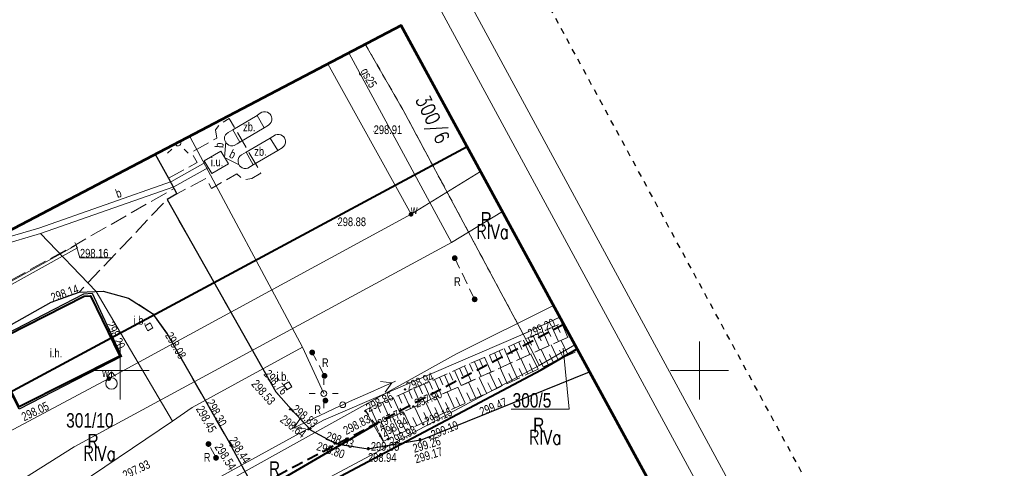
# Model space of a CAD drawing. Header units: metres. Extents: x 7437397 to 7437776, y 5556446 to 5556944.
# Tile 44 of 45: x 7437691 to 7437776, y 5556792 to 5556830. Entities that reach past the tile are written whole.
import ezdxf
from ezdxf.enums import TextEntityAlignment as Align

# ---------------------------------------------------------------- set-up
doc = ezdxf.new("R2010")
doc.units = ezdxf.units.M
doc.header["$MEASUREMENT"] = 0
for name, pattern in [('BUBZ01-500', [1.75, 1.25, -0.5]), ('EGBU01-500', [1, 0.5, -0.5]), ('ib07_500', [1.5, 1, -0.5]), ('KTCR02-500', [1.5, 1, -0.5]), ('KTJZ01-500', [2, 1.5, -0.5]), ('PTRW01_01-500', [1, 0.5, -0.5])]:
    doc.linetypes.add(name, pattern=pattern)
doc.layers.get('0').update_dxf_attribs({"color": 250, "lineweight": 5})
for name, color, linetype, lineweight in [('203-Punkt załamania granicy działki nie stabilizowany', 7, 'Continuous', 5), ('510-Podpora jednosłupowa symb.-STPOW', 7, 'Continuous', 5), ('513-Hydrant-SW', 7, 'Continuous', 5), ('515-Latarnia-SEPOW', 7, 'Continuous', 5), ('_arkusz', 7, 'Continuous', 13), ('BUBZ01', 250, 'Continuous', 5), ('BUIB02_01', 250, 'Continuous', 5), ('BUIB05_01', 250, 'Continuous', 5), ('EGBD03', 250, 'Continuous', 5), ('EGBK02', 250, 'Continuous', 5), ('EGBP04_03', 250, 'Continuous', 5), ('EGBU01', 250, 'Continuous', 5), ('inna budowla (punkt)', 7, 'Continuous', 5), ('inna budowla (punkt)-Atr17', 7, 'Continuous', 5), ('inna budowla hydrotechniczna (powierzchnia)', 7, 'Continuous', 5), ('inna budowla hydrotechniczna (powierzchnia)-Atr17', 7, 'Continuous', 5), ('KTJZ01', 250, 'Continuous', 5), ('KTKR01', 250, 'Continuous', 5), ('KTOK05_01', 250, 'Continuous', 5), ('MPZP', 250, 'Continuous', 5), ('odwodnienie liniowe (linia)', 7, 'Continuous', 5), ('przewód elektroenergetyczny niskiego napięcia (linia) - symbol', 7, 'Continuous', 5), ('punkt o określonej wysokości (sieć kanalizacyjna)', 7, 'Continuous', 5), ('punkt o określonej wysokości (sieć kanalizacyjna)-Atr2', 7, 'Continuous', 5), ('punkt wysokościowy naturalny', 7, 'Continuous', 5), ('punkt wysokościowy sztuczny', 7, 'Continuous', 5), ('reklama lub tablica informacyjna (linia)', 7, 'Continuous', 5), ('reklama lub tablica informacyjna (linia) - symbol', 7, 'Continuous', 5), ('reklama lub tablica informacyjna (punkt)', 7, 'Continuous', 5), ('reklama lub tablica informacyjna (punkt)-Atr17', 7, 'Continuous', 5), ('reklama lub tablica informacyjna - opis', 7, 'Continuous', 5), ('RTPW01', 250, 'Continuous', 5), ('RTPW02', 250, 'Continuous', 5), ('rzedne dla projektanta', 250, 'Continuous', 5), ('SUPE_01', 250, 'Continuous', 5), ('SUPG_01', 250, 'Continuous', 5), ('SUPT_01', 250, 'Continuous', 5), ('SUPW_01', 250, 'Continuous', 5), ('SUSM01', 250, 'Continuous', 5), ('SUSM04_01_E', 250, 'Continuous', 5), ('SUUS02', 250, 'Continuous', 5), ('SUUS06', 250, 'Continuous', 5), ('SUUS25_W', 250, 'Continuous', 5), ('słup (punkt)', 7, 'Continuous', 5), ('Warstwa 1', 250, 'Continuous', 5), ('Warstwa 2', 250, 'Continuous', 5), ('Warstwa 3', 250, 'Continuous', 5)]:
    doc.layers.add(name, color=color, linetype=linetype, lineweight=lineweight)
doc.styles.get("Standard").update_dxf_attribs({"font": 'txt.shx', "width": 0.75})
doc.styles.add('Style-ksztalty', font='ksztalty.shx')
doc.styles.add('Style-WORKING', font='WORKING.shx')
doc.linetypes.add('KTOK05_01-500', pattern='A,3.75,[13,dgnlstyle-rozp_2015.shx,S=0.002778,R=0,X=0,Y=0],3.75', length=7.5)
doc.linetypes.add('us06-500', pattern='A,0.4,["^V",Style-ksztalty,S=0.5,R=0,X=0,Y=0],0', length=0.4)

# ---------------------------------------------------------------- blocks, each defined once
blk = doc.blocks.new('IB07')
at = {"linetype": 'Continuous', "lineweight": 13, "ltscale": 10}
h = blk.add_hatch(color=0, dxfattribs=at)
edge = h.paths.add_edge_path()
edge.add_arc((0, 0), 2.5, 0, 360)
blk = doc.blocks.new('PW01')
at = {"layer": 'punkt wysokościowy naturalny', "linetype": 'Continuous', "lineweight": 13}
h = blk.add_hatch(color=0, dxfattribs=at)
edge = h.paths.add_edge_path()
edge.add_arc((0, 0), 0.45, 0, 360)
blk = doc.blocks.new('IB12')
at = {"color": 0, "linetype": 'Continuous', "lineweight": 13, "ltscale": 10}
for p, q in [((-2.5, -2.5), (-2.5, 2.5)), ((-2.5, 2.5), (2.5, 2.5)), ((2.5, -2.5), (2.5, 2.5)), ((-2.5, -2.5), (2.5, -2.5))]:
    blk.add_line(p, q, dxfattribs=at)
blk = doc.blocks.new('PE04')
at = {"color": 0, "linetype": 'Continuous', "lineweight": 13, "ltscale": 10}
for p, q in [((6.5, 0), (0, 0)), ((6.5, 0), (16.5, 0)), ((16.5, 0), (26.5, 0)), ((26.5, 0), (36.5, 0)), ((36.5, 0), (46.5, 0)), ((46.5, 0), (37.84, 5)), ((46.5, 0), (37.84, -5)), ((46.5, 0), (50, 0))]:
    blk.add_line(p, q, dxfattribs=at)
blk = doc.blocks.new('203')
at = {"layer": '203-Punkt załamania granicy działki nie stabilizowany', "linetype": 'Continuous', "lineweight": 13}
h = blk.add_hatch(color=96, dxfattribs=at)
edge = h.paths.add_edge_path()
edge.add_arc((0, 0), 0.45, 0, 360)
blk = doc.blocks.new('PW02')
at = {"layer": 'punkt wysokościowy sztuczny', "linetype": 'Continuous', "lineweight": 13}
h = blk.add_hatch(color=0, dxfattribs=at)
edge = h.paths.add_edge_path()
edge.add_arc((0, 0), 0.45, 0, 360)
blk = doc.blocks.new('515')
at = {"layer": '515-Latarnia-SEPOW', "color": 0, "linetype": 'Continuous', "lineweight": 13}
for p, q in [((0, 7.5), (0, 12.5)), ((-12.5, 0), (-7.5, 0)), ((7.5, 0), (12.5, 0)), ((0, -12.5), (0, -7.5))]:
    blk.add_line(p, q, dxfattribs=at)
blk = doc.blocks.new('513')
at = {"layer": '513-Hydrant-SW', "color": 0, "linetype": 'Continuous', "lineweight": 13}
for p, q in [((0, 10), (-3.54, 6.46)), ((0, 5), (0, 10)), ((0, 10), (3.54, 6.46))]:
    blk.add_line(p, q, dxfattribs=at)
blk.add_circle((0, 0), 5, dxfattribs=at)
blk = doc.blocks.new('SM04')
at = {"layer": 'słup (punkt)', "color": 0, "linetype": 'Continuous', "lineweight": 13}
blk.add_circle((0, 0), 2.5, dxfattribs=at)
blk = doc.blocks.new('510')
at = {"layer": '510-Podpora jednosłupowa symb.-STPOW', "color": 0, "linetype": 'Continuous', "lineweight": 13}
blk.add_circle((0, 0), 2.5, dxfattribs=at)
blk = doc.blocks.new('SUUS25')
at = {"layer": 'SUUS25_W', "linetype": 'Continuous', "lineweight": 0}
h = blk.add_hatch(color=250, dxfattribs=at)
edge = h.paths.add_edge_path()
edge.add_arc((0, 0), 0.2, 0, 360)

msp = doc.modelspace()

# ---------------------------------------------------------------- linework, layer by layer
at = {"color": 7, "linetype": 'Continuous', "lineweight": 13}
for p, q in [((7437704.46, 5556819.1), (7437704.107, 5556818.747)), ((7437704.46, 5556819.1), (7437704.107, 5556818.747)), ((7437705.521, 5556819.1), (7437705.874, 5556818.747)), ((7437705.521, 5556819.1), (7437705.874, 5556818.747))]:
    msp.add_line(p, q, dxfattribs=at)
at = {"color": 7, "linetype": 'Continuous', "lineweight": 13, "flags": 128}
for points in [[(7437712.44, 5556820.93), (7437712.819, 5556821.178), (7437712.961, 5556821.299), (7437713.043, 5556821.416), (7437713.105, 5556821.591), (7437713.102, 5556821.777), (7437713.068, 5556821.895), (7437713.012, 5556822.018), (7437712.952, 5556822.121), (7437712.836, 5556822.213), (7437712.709, 5556822.284), (7437712.559, 5556822.327), (7437712.375, 5556822.324), (7437712.242, 5556822.29), (7437712.007, 5556822.144), (7437711.83, 5556822.01)], [(7437712.44, 5556820.93), (7437712.819, 5556821.178), (7437712.961, 5556821.299), (7437713.043, 5556821.416), (7437713.105, 5556821.591), (7437713.102, 5556821.777), (7437713.068, 5556821.895), (7437713.012, 5556822.018), (7437712.952, 5556822.121), (7437712.836, 5556822.213), (7437712.709, 5556822.284), (7437712.559, 5556822.327), (7437712.375, 5556822.324), (7437712.242, 5556822.29), (7437712.007, 5556822.144), (7437711.83, 5556822.01)], [(7437709.72, 5556820.78), (7437709.33, 5556820.55), (7437709.183, 5556820.435), (7437709.095, 5556820.323), (7437709.025, 5556820.151), (7437709.02, 5556819.965), (7437709.048, 5556819.845), (7437709.098, 5556819.72), (7437709.153, 5556819.615), (7437709.265, 5556819.517), (7437709.388, 5556819.44), (7437709.536, 5556819.39), (7437709.72, 5556819.384), (7437709.855, 5556819.412), (7437710.096, 5556819.547), (7437710.33, 5556819.69)], [(7437709.72, 5556820.78), (7437709.33, 5556820.55), (7437709.183, 5556820.435), (7437709.095, 5556820.323), (7437709.025, 5556820.151), (7437709.02, 5556819.965), (7437709.048, 5556819.845), (7437709.098, 5556819.72), (7437709.153, 5556819.615), (7437709.265, 5556819.517), (7437709.388, 5556819.44), (7437709.536, 5556819.39), (7437709.72, 5556819.384), (7437709.855, 5556819.412), (7437710.096, 5556819.547), (7437710.33, 5556819.69)], [(7437709.14, 5556819.72), (7437709.02, 5556818.39), (7437710.27, 5556817.74)], [(7437709.14, 5556819.72), (7437709.02, 5556818.39), (7437710.27, 5556817.74)], [(7437713.61, 5556818.98), (7437713.989, 5556819.228), (7437714.131, 5556819.349), (7437714.213, 5556819.466), (7437714.275, 5556819.641), (7437714.272, 5556819.827), (7437714.238, 5556819.945), (7437714.182, 5556820.068), (7437714.122, 5556820.171), (7437714.006, 5556820.263), (7437713.879, 5556820.334), (7437713.729, 5556820.377), (7437713.545, 5556820.374), (7437713.412, 5556820.34), (7437713.177, 5556820.194), (7437712.95, 5556820.04)], [(7437713.61, 5556818.98), (7437713.989, 5556819.228), (7437714.131, 5556819.349), (7437714.213, 5556819.466), (7437714.275, 5556819.641), (7437714.272, 5556819.827), (7437714.238, 5556819.945), (7437714.182, 5556820.068), (7437714.122, 5556820.171), (7437714.006, 5556820.263), (7437713.879, 5556820.334), (7437713.729, 5556820.377), (7437713.545, 5556820.374), (7437713.412, 5556820.34), (7437713.177, 5556820.194), (7437712.95, 5556820.04)], [(7437710.88, 5556818.83), (7437710.49, 5556818.6), (7437710.343, 5556818.485), (7437710.255, 5556818.373), (7437710.185, 5556818.201), (7437710.18, 5556818.015), (7437710.208, 5556817.895), (7437710.258, 5556817.77), (7437710.313, 5556817.665), (7437710.425, 5556817.567), (7437710.548, 5556817.49), (7437710.696, 5556817.44), (7437710.88, 5556817.434), (7437711.015, 5556817.462), (7437711.256, 5556817.597), (7437711.49, 5556817.74)], [(7437710.88, 5556818.83), (7437710.49, 5556818.6), (7437710.343, 5556818.485), (7437710.255, 5556818.373), (7437710.185, 5556818.201), (7437710.18, 5556818.015), (7437710.208, 5556817.895), (7437710.258, 5556817.77), (7437710.313, 5556817.665), (7437710.425, 5556817.567), (7437710.548, 5556817.49), (7437710.696, 5556817.44), (7437710.88, 5556817.434), (7437711.015, 5556817.462), (7437711.256, 5556817.597), (7437711.49, 5556817.74)], [(7437707.35, 5556817.94), (7437704.44, 5556816.3), (7437692.98, 5556812.3), (7437689.52, 5556811.27), (7437688.34, 5556810.93)]]:
    msp.add_lwpolyline(points, dxfattribs=at)
for points in [[(7437709.72, 5556820.78), (7437710.34, 5556819.7), (7437712.44, 5556820.93), (7437711.83, 5556822.01), (7437709.72, 5556820.78)], [(7437709.72, 5556820.78), (7437710.34, 5556819.7), (7437712.44, 5556820.93), (7437711.83, 5556822.01), (7437709.72, 5556820.78)], [(7437712.95, 5556820.04), (7437713.61, 5556818.98), (7437711.49, 5556817.74), (7437710.88, 5556818.83), (7437712.95, 5556820.04)], [(7437712.95, 5556820.04), (7437713.61, 5556818.98), (7437711.49, 5556817.74), (7437710.88, 5556818.83), (7437712.95, 5556820.04)], [(7437707.25, 5556818.1), (7437707.92, 5556817.01), (7437709.35, 5556817.84), (7437708.69, 5556818.94), (7437707.25, 5556818.1)], [(7437707.25, 5556818.1), (7437707.92, 5556817.01), (7437709.35, 5556817.84), (7437708.69, 5556818.94), (7437707.25, 5556818.1)]]:
    msp.add_lwpolyline(points, close=True, dxfattribs=at)
msp.add_lwpolyline([(7437705.186, 5556819.785), (7437704.751, 5556819.557, 1.206521), (7437705.186, 5556819.785)], format="xyb", close=True, dxfattribs=at)
msp.add_lwpolyline([(7437705.186, 5556819.785), (7437704.751, 5556819.557, 1.206521), (7437705.186, 5556819.785)], format="xyb", close=True, dxfattribs=at)
at = {"color": 21, "linetype": 'Continuous', "lineweight": 13, "flags": 128}
msp.add_lwpolyline([(7437707.35, 5556817.94), (7437704.44, 5556816.3), (7437692.98, 5556812.3), (7437689.52, 5556811.27), (7437688.34, 5556810.93)], dxfattribs=at)
at = {"color": 1, "linetype": 'Continuous', "lineweight": 13, "flags": 128}
msp.add_lwpolyline([(7437693.14, 5556811.82), (7437704.64, 5556815.84), (7437707.62, 5556817.51)], dxfattribs=at)
msp.add_lwpolyline([(7437693.14, 5556811.82), (7437704.64, 5556815.84), (7437707.62, 5556817.51)], dxfattribs=at)
at = {"layer": '_arkusz', "flags": 128}
for points in [[(7437515.216, 5556617.416), (7437771.128, 5556756.173), (7437674.245, 5556934.858), (7437418.332, 5556796.101), (7437515.216, 5556617.416)], [(7437515.216, 5556617.416), (7437771.128, 5556756.173), (7437674.245, 5556934.858), (7437418.332, 5556796.101), (7437515.216, 5556617.416)], [(7437516.222, 5556620.805), (7437767.739, 5556757.179), (7437673.239, 5556931.468), (7437421.721, 5556795.095), (7437516.222, 5556620.805)], [(7437516.222, 5556620.805), (7437767.739, 5556757.179), (7437673.239, 5556931.468), (7437421.721, 5556795.095), (7437516.222, 5556620.805)]]:
    msp.add_lwpolyline(points, close=True, dxfattribs=at)
at = {"layer": 'BUBZ01', "color": 7, "linetype": 'BUBZ01-500', "lineweight": 13, "flags": 128}
for points in [[(7437738.85, 5556802.965), (7437738.215, 5556804.132), (7437736.96, 5556803.59), (7437721.15, 5556796.6), (7437722.03, 5556795.36), (7437737.83, 5556802.51), (7437738.85, 5556802.965)], [(7437739.524, 5556801.726), (7437738.85, 5556802.965), (7437737.83, 5556802.51), (7437722.03, 5556795.36), (7437722.69, 5556793.9), (7437739.524, 5556801.726)]]:
    msp.add_lwpolyline(points, close=True, dxfattribs=at)
at = {"layer": 'BUBZ01', "color": 7, "linetype": 'Continuous', "lineweight": 13, "flags": 128}
for points in [[(7437736.88, 5556803.56), (7437737.16, 5556802.94)], [(7437737.3, 5556803.73), (7437737.83, 5556802.51)], [(7437737.7, 5556803.91), (7437737.97, 5556803.3)], [(7437738.11, 5556804.09), (7437738.64, 5556802.87)], [(7437734.82, 5556802.64), (7437735.37, 5556801.4)], [(7437735.23, 5556802.83), (7437735.51, 5556802.2)], [(7437735.65, 5556803.01), (7437736.2, 5556801.77)], [(7437736.06, 5556803.19), (7437736.33, 5556802.57)], [(7437736.47, 5556803.37), (7437737.02, 5556802.14)], [(7437738.66, 5556801.33), (7437738.06, 5556802.61)], [(7437733.14, 5556801.9), (7437733.7, 5556800.64)], [(7437733.56, 5556802.09), (7437733.84, 5556801.46)], [(7437733.98, 5556802.27), (7437734.54, 5556801.02)], [(7437734.4, 5556802.46), (7437734.68, 5556801.83)], [(7437736.94, 5556800.52), (7437736.33, 5556801.83)], [(7437737.8, 5556800.93), (7437737.2, 5556802.23)], [(7437738.24, 5556801.13), (7437737.93, 5556801.77)], [(7437731.02, 5556800.96), (7437731.3, 5556800.32)], [(7437731.45, 5556801.15), (7437732.01, 5556799.88)], [(7437731.87, 5556801.34), (7437732.15, 5556800.7)], [(7437732.3, 5556801.53), (7437732.86, 5556800.26)], [(7437732.72, 5556801.71), (7437733, 5556801.08)], [(7437735.19, 5556799.71), (7437734.57, 5556801.04)], [(7437736.07, 5556800.12), (7437735.45, 5556801.43)], [(7437736.5, 5556800.32), (7437736.2, 5556800.98)], [(7437737.37, 5556800.73), (7437737.07, 5556801.38)], [(7437729.3, 5556800.2), (7437729.58, 5556799.56)], [(7437729.73, 5556800.39), (7437730.3, 5556799.1)], [(7437730.16, 5556800.58), (7437730.45, 5556799.94)], [(7437730.59, 5556800.77), (7437731.16, 5556799.49)], [(7437733.41, 5556798.89), (7437732.79, 5556800.23)], [(7437734.3, 5556799.3), (7437733.68, 5556800.63)], [(7437734.75, 5556799.51), (7437734.44, 5556800.17)], [(7437735.63, 5556799.91), (7437735.32, 5556800.58)], [(7437727.12, 5556799.24), (7437727.7, 5556797.93)], [(7437727.56, 5556799.43), (7437727.85, 5556798.78)], [(7437727.99, 5556799.63), (7437728.57, 5556798.32)], [(7437728.43, 5556799.82), (7437728.72, 5556799.17)], [(7437728.86, 5556800.01), (7437729.44, 5556798.71)], [(7437731.62, 5556798.05), (7437730.98, 5556799.41)], [(7437732.52, 5556798.47), (7437731.89, 5556799.82)], [(7437732.97, 5556798.68), (7437732.65, 5556799.35)], [(7437733.86, 5556799.09), (7437733.55, 5556799.76)], [(7437725.35, 5556798.46), (7437725.94, 5556797.13)], [(7437725.8, 5556798.65), (7437726.09, 5556797.99)], [(7437726.24, 5556798.85), (7437726.82, 5556797.53)], [(7437726.68, 5556799.05), (7437726.97, 5556798.39)], [(7437729.79, 5556797.2), (7437729.15, 5556798.58)], [(7437730.71, 5556797.63), (7437730.07, 5556799)], [(7437731.16, 5556797.84), (7437730.84, 5556798.52)], [(7437732.07, 5556798.26), (7437731.75, 5556798.94)], [(7437723.12, 5556797.47), (7437723.41, 5556796.8)], [(7437723.57, 5556797.67), (7437724.16, 5556796.32)], [(7437724.02, 5556797.87), (7437724.31, 5556797.2)], [(7437724.46, 5556798.07), (7437725.05, 5556796.73)], [(7437724.91, 5556798.26), (7437725.2, 5556797.6)], [(7437727.95, 5556796.34), (7437727.29, 5556797.74)], [(7437728.87, 5556796.77), (7437728.23, 5556798.16)], [(7437729.33, 5556796.99), (7437729.01, 5556797.68)], [(7437730.25, 5556797.42), (7437729.93, 5556798.1)], [(7437721.61, 5556796.8), (7437722.21, 5556795.44)], [(7437722.18, 5556797.05), (7437722.48, 5556796.38)], [(7437722.66, 5556797.27), (7437723.26, 5556795.91)], [(7437726.07, 5556795.47), (7437725.41, 5556796.89)], [(7437727.01, 5556795.91), (7437726.36, 5556797.32)], [(7437727.48, 5556796.13), (7437727.15, 5556796.83)], [(7437728.41, 5556796.56), (7437728.09, 5556797.26)], [(7437724.17, 5556794.59), (7437723.5, 5556796.03)], [(7437725.13, 5556795.03), (7437724.46, 5556796.46)], [(7437725.6, 5556795.25), (7437725.27, 5556795.96)], [(7437726.54, 5556795.69), (7437726.21, 5556796.4)], [(7437723.21, 5556794.14), (7437722.54, 5556795.59)], [(7437723.69, 5556794.37), (7437723.36, 5556795.09)], [(7437724.65, 5556794.81), (7437724.32, 5556795.53)], [(7437722.73, 5556793.92), (7437722.39, 5556794.65)]]:
    msp.add_lwpolyline(points, dxfattribs=at)
at = {"layer": 'BUIB02_01', "color": 7, "linetype": 'Continuous', "lineweight": 13}
msp.add_line((7437722.69, 5556793.9), (7437721.15, 5556796.6), dxfattribs=at)
at = {"layer": 'BUIB02_01', "color": 212, "linetype": 'Continuous', "lineweight": 40, "flags": 128}
msp.add_lwpolyline([(7437631.582, 5556743.722), (7437658.25, 5556758.524), (7437681.414, 5556770.995), (7437736.328, 5556800.083), (7437739.446, 5556801.87)], dxfattribs=at)
at = {"layer": 'BUIB05_01', "color": 7, "linetype": 'Continuous', "lineweight": 40, "flags": 128}
msp.add_lwpolyline([(7437722.03, 5556795.36), (7437710.3, 5556788.5)], dxfattribs=at)
at = {"layer": 'EGBD03', "color": 96, "linetype": 'Continuous', "lineweight": 13, "flags": 128}
for points in [[(7437721.165, 5556828.154), (7437724.44, 5556822.45)], [(7437724.44, 5556822.45), (7437734.79, 5556803.15)], [(7437734.79, 5556803.15), (7437737.955, 5556804.61)], [(7437717.56, 5556795.74), (7437734.79, 5556803.15)], [(7437735.72, 5556801.4), (7437734.79, 5556803.15)], [(7437733.759, 5556796.675), (7437738.75, 5556796.675), (7437738.236, 5556801.926)], [(7437736.16, 5556800.44), (7437739.246, 5556802.237)], [(7437735.72, 5556801.4), (7437736.16, 5556800.44)], [(7437685.08, 5556773.21), (7437736.16, 5556800.44)], [(7437683.04, 5556776.81), (7437717.56, 5556795.74)]]:
    msp.add_lwpolyline(points, dxfattribs=at)
at = {"layer": 'EGBU01', "color": 96, "linetype": 'EGBU01-500', "lineweight": 13, "flags": 128}
for points in [[(7437721.165, 5556828.154), (7437724.44, 5556822.45)], [(7437724.44, 5556822.45), (7437721.165, 5556828.154)], [(7437724.44, 5556822.45), (7437734.79, 5556803.15)], [(7437734.79, 5556803.15), (7437724.44, 5556822.45)], [(7437734.79, 5556803.15), (7437737.955, 5556804.61)], [(7437737.955, 5556804.61), (7437734.79, 5556803.15)]]:
    msp.add_lwpolyline(points, dxfattribs=at)
at = {"layer": 'inna budowla hydrotechniczna (powierzchnia)', "color": 7, "linetype": 'Continuous', "lineweight": 30, "flags": 128}
msp.add_lwpolyline([(7437700.12, 5556801.23), (7437691.29, 5556796.68), (7437688.39, 5556802.26), (7437696.86, 5556806.62), (7437697.58, 5556806.67), (7437700.12, 5556801.23)], close=True, dxfattribs=at)
at = {"layer": 'KTJZ01', "color": 7, "linetype": 'KTJZ01-500', "lineweight": 13, "flags": 128}
for points in [[(7437704.18, 5556816.61), (7437706.65, 5556817.94), (7437706.16, 5556818.82), (7437708.34, 5556820.05), (7437708.23, 5556820.77), (7437708.62, 5556821.26), (7437709.42, 5556821.75), (7437712.16, 5556817.04), (7437711.36, 5556816.56), (7437710.65, 5556816.46), (7437710.07, 5556816.98), (7437707.9, 5556815.7), (7437707.4, 5556816.58), (7437704.91, 5556815.25)], [(7437487.24, 5556665.88), (7437500.01, 5556668.65), (7437509.93, 5556671.34), (7437514.81, 5556672.66), (7437528.54, 5556677.57), (7437546.18, 5556685.08), (7437562.31, 5556693.39), (7437575.78, 5556700.17), (7437584.6, 5556705.2), (7437599.33, 5556712.79), (7437607.41, 5556717.03), (7437624.22, 5556725.75), (7437636.91, 5556731.79), (7437639.91, 5556733.3), (7437648.13, 5556737.1), (7437664.08, 5556744.94), (7437674.41, 5556750.47), (7437695.47, 5556762.01), (7437726.23, 5556778.98), (7437745.592, 5556790.579), (7437740.524, 5556799.89), (7437726.071, 5556794.065), (7437721.424, 5556793.261), (7437718.653, 5556793.684), (7437716.454, 5556794.853), (7437714.78, 5556796.65), (7437713.44, 5556798.18), (7437704.05, 5556814.76), (7437696.46, 5556806.77), (7437698.53, 5556806.84), (7437700.74, 5556806.26), (7437702.79, 5556804.94), (7437704.06, 5556803.16), (7437709.44, 5556793.77), (7437711.44, 5556790.12), (7437712.13, 5556787.63), (7437712.21, 5556785.35), (7437711.59, 5556783.66), (7437709.87, 5556781.76), (7437701.28, 5556777.09), (7437699.42, 5556776.48), (7437697.78, 5556776.19), (7437695.76, 5556776.41), (7437693.65, 5556777.51), (7437692.09, 5556778.89), (7437690.49, 5556781.22), (7437685.25, 5556778.28), (7437686.1, 5556775.03), (7437686.085, 5556773.72), (7437685.81, 5556772.51), (7437685.3, 5556771.32), (7437684.475, 5556769.98), (7437683.43, 5556768.68), (7437682.12, 5556767.23), (7437680.52, 5556765.9), (7437679.609, 5556765.424), (7437667.4, 5556758.73), (7437656.58, 5556752.94), (7437646.03, 5556747.24), (7437635.04, 5556741.31), (7437625.46, 5556735.97), (7437617.31, 5556731.03), (7437610.73, 5556727.32), (7437599.83, 5556721.28), (7437592.56, 5556717.41), (7437581.48, 5556711.39), (7437572.19, 5556706.38), (7437570.63, 5556705.57), (7437559.43, 5556699.57), (7437555.27, 5556697.37), (7437547.58, 5556693.6), (7437542.1, 5556690.99), (7437536.78, 5556688.64), (7437527.13, 5556684.56), (7437524.75, 5556685.69), (7437522.99, 5556687.15), (7437521.44, 5556689.45), (7437520.46, 5556691.39), (7437515.43, 5556689.51), (7437516.09, 5556686.202), (7437515.98, 5556684.5), (7437514.73, 5556681.38), (7437513.55, 5556680.28), (7437512.1, 5556679.32), (7437507.87, 5556678.13), (7437498.81, 5556675.82), (7437492.9, 5556674.29)]]:
    msp.add_lwpolyline(points, dxfattribs=at)
msp.add_lwpolyline([(7437703.033, 5556818.657), (7437682.498, 5556807.902), (7437684.47, 5556804.46), (7437696.2, 5556810.88), (7437704.66, 5556815.72), (7437704.18, 5556816.61), (7437703.033, 5556818.657)], close=True, dxfattribs=at)
at = {"layer": 'KTKR01', "color": 7, "linetype": 'Continuous', "lineweight": 30, "flags": 128}
for points in [[(7437703.033, 5556818.657), (7437704.18, 5556816.61), (7437704.91, 5556815.25), (7437704.05, 5556814.76), (7437713.44, 5556798.18), (7437714.78, 5556796.65), (7437716.454, 5556794.853), (7437718.653, 5556793.684), (7437721.424, 5556793.261), (7437726.071, 5556794.065), (7437740.524, 5556799.89)], [(7437690.49, 5556781.22), (7437684.4, 5556791.98), (7437683.5, 5556794.35), (7437683.35, 5556796.48), (7437684.07, 5556798.75), (7437685.41, 5556800.61), (7437687.18, 5556802.04), (7437694.04, 5556805.91), (7437696.46, 5556806.77), (7437698.53, 5556806.84), (7437700.74, 5556806.26), (7437702.79, 5556804.94), (7437704.06, 5556803.16), (7437709.44, 5556793.77)], [(7437690.49, 5556781.22), (7437692.09, 5556778.89), (7437693.65, 5556777.51), (7437695.76, 5556776.41), (7437697.78, 5556776.19), (7437699.42, 5556776.48), (7437701.28, 5556777.09), (7437709.87, 5556781.76), (7437711.59, 5556783.66), (7437712.21, 5556785.35), (7437712.13, 5556787.63), (7437711.44, 5556790.12), (7437709.44, 5556793.77)]]:
    msp.add_lwpolyline(points, dxfattribs=at)
at = {"layer": 'KTOK05_01', "color": 7, "linetype": 'KTOK05_01-500', "lineweight": 40, "flags": 128}
msp.add_lwpolyline([(7437688.56, 5556802.21), (7437696.89, 5556806.41), (7437697.45, 5556806.44), (7437699.99, 5556801.24), (7437691.29, 5556796.87), (7437688.56, 5556802.21)], close=True, dxfattribs=at)
at = {"layer": 'MPZP', "color": 212, "linetype": 'KTOK05_01-500', "lineweight": 40, "flags": 128}
msp.add_lwpolyline([(7437480.35, 5556702.039), (7437498.164, 5556705.138), (7437519.727, 5556710.673), (7437570.307, 5556733.919), (7437638.513, 5556770.222), (7437729.943, 5556819.329)], dxfattribs=at)
at = {"layer": 'MPZP', "color": 212, "linetype": 'KTCR02-500', "lineweight": 40, "flags": 128}
msp.add_lwpolyline([(7437738.295, 5556803.984), (7437715.191, 5556791.784), (7437661.349, 5556763.226), (7437574.511, 5556717.006), (7437530.05, 5556696.506), (7437525.798, 5556698.029), (7437514.19, 5556719.761)], dxfattribs=at)
at = {"layer": 'odwodnienie liniowe (linia)', "color": 0, "linetype": 'us06-500', "lineweight": 13}
for p, q in [((7437696.089, 5556811.039), (7437696.21, 5556810.82)), ((7437696.21, 5556810.82), (7437696.331, 5556810.601))]:
    msp.add_line(p, q, dxfattribs=at)
at = {"layer": 'odwodnienie liniowe (linia)', "color": 0, "lineweight": 13, "flags": 128}
msp.add_lwpolyline([(7437696.331, 5556810.601), (7437684.295, 5556803.932), (7437682.138, 5556807.714)], dxfattribs=at)
at = {"layer": 'punkt o określonej wysokości (sieć kanalizacyjna)-Atr2', "color": 7, "flags": 128}
msp.add_lwpolyline([(7437696.21, 5556810.82), (7437696.54, 5556809.73), (7437699.33, 5556809.73)], dxfattribs=at)
at = {"layer": 'reklama lub tablica informacyjna (linia)', "color": 7, "linetype": 'ib07_500', "lineweight": 13, "flags": 128}
for points in [[(7437730.6, 5556806.15), (7437728.88, 5556809.7)], [(7437717.64, 5556799.55), (7437716.58, 5556801.57)], [(7437708.28, 5556792.48), (7437707.63, 5556793.67)]]:
    msp.add_lwpolyline(points, dxfattribs=at)
at = {"layer": 'rzedne dla projektanta', "color": 7, "linetype": 'Continuous', "lineweight": 40}
for centre in [(7437724.59, 5556798.38), (7437714.67, 5556796.67), (7437714.78, 5556796.65), (7437725.3, 5556796.92), (7437721.17, 5556796.51), (7437716.26, 5556794.95), (7437716.42, 5556795.01), (7437721.86, 5556795.32), (7437722.14, 5556795.4), (7437726.18, 5556795.37), (7437722.46, 5556794.36), (7437723.13, 5556794.09), (7437725.87, 5556794.1), (7437726.72, 5556794.22), (7437709.54, 5556793.53), (7437709.59, 5556793.58), (7437718.52, 5556793.7), (7437718.56, 5556793.78), (7437721.42, 5556793.33), (7437721.43, 5556793.21), (7437725.89, 5556793.95)]:
    msp.add_circle(centre, 0.0225, dxfattribs=at)
at = {"layer": 'SUPE_01', "color": 1, "linetype": 'Continuous', "lineweight": 13}
for p, q in [((7437706.05, 5556820.12), (7437706.001, 5556820.212)), ((7437715.74, 5556802.03), (7437717.58, 5556798.02))]:
    msp.add_line(p, q, dxfattribs=at)
at = {"layer": 'SUPE_01', "color": 1, "linetype": 'Continuous', "lineweight": 13, "flags": 128}
for points in [[(7437715.74, 5556802.03), (7437706.05, 5556820.12), (7437704.97, 5556819.61)], [(7437704.51, 5556795.65), (7437697.94, 5556806.82), (7437693.14, 5556811.82), (7437689.66, 5556810.79), (7437689.233, 5556811.43)], [(7437695.24, 5556789.39), (7437704.51, 5556795.65), (7437706.21, 5556796.82), (7437715.74, 5556802.03)]]:
    msp.add_lwpolyline(points, dxfattribs=at)
at = {"layer": 'SUPG_01', "color": 52, "linetype": 'Continuous', "lineweight": 13, "flags": 128}
for points in [[(7437719.731, 5556827.403), (7437728.61, 5556811.05)], [(7437732.989, 5556813.733), (7437728.61, 5556811.05), (7437696.05, 5556793.43), (7437665.38, 5556774.15), (7437624.73, 5556752.297)]]:
    msp.add_lwpolyline(points, dxfattribs=at)
at = {"layer": 'SUPT_01', "color": 30, "linetype": 'Continuous', "lineweight": 13, "flags": 128}
msp.add_lwpolyline([(7437624.834, 5556744.449), (7437654.2, 5556760.54), (7437665.43, 5556766.7), (7437672.97, 5556770.83), (7437672.97, 5556770.83), (7437705.49, 5556788.37), (7437705.49, 5556788.37), (7437729.04, 5556801.46), (7437729.04, 5556801.46), (7437737.403, 5556805.623)], dxfattribs=at)
at = {"layer": 'SUPW_01', "color": 5, "linetype": 'Continuous', "lineweight": 13}
msp.add_line((7437678.49, 5556788.41), (7437699.03, 5556799.31), dxfattribs=at)
at = {"layer": 'SUPW_01', "color": 5, "linetype": 'Continuous', "lineweight": 13, "flags": 128}
for points in [[(7437717.916, 5556826.452), (7437725.11, 5556813.48)], [(7437699.03, 5556799.31), (7437725.11, 5556813.48), (7437731.114, 5556817.177)]]:
    msp.add_lwpolyline(points, dxfattribs=at)
at = {"layer": 'SUUS06', "color": 7, "linetype": 'Continuous', "lineweight": 13, "flags": 128}
msp.add_lwpolyline([(7437696.21, 5556810.82), (7437684.39, 5556804.27), (7437682.353, 5556807.84)], dxfattribs=at)
at = {"layer": 'Warstwa 1', "color": 207, "linetype": 'Continuous', "lineweight": 53, "true_color": 0x6e1e6e, "flags": 128}
msp.add_lwpolyline([(7437466.384, 5556694.725), (7437479.253, 5556654.299), (7437507.556, 5556623.548), (7437507.556, 5556623.548), (7437761.553, 5556761.255), (7437724.258, 5556829.774), (7437466.384, 5556694.725)], close=True, dxfattribs=at)
at = {"layer": 'Warstwa 2', "color": 5, "linetype": 'PTRW01_01-500', "lineweight": 30, "flags": 128}
msp.add_lwpolyline([(7437497.381, 5556607.746), (7437776.307, 5556758.981), (7437676.21, 5556943.59), (7437397.285, 5556792.356), (7437497.381, 5556607.746)], close=True, dxfattribs=at)
at = {"layer": 'Warstwa 3', "color": 7, "linetype": 'Continuous', "lineweight": 0}
for p, q in [((7437700, 5556802.5), (7437700, 5556797.5)), ((7437750, 5556802.5), (7437750, 5556797.5)), ((7437697.5, 5556800), (7437702.5, 5556800)), ((7437747.5, 5556800), (7437752.5, 5556800))]:
    msp.add_line(p, q, dxfattribs=at)

# ---------------------------------------------------------------- block references
at = {"layer": 'EGBP04_03', "color": 96, "linetype": 'Continuous', "lineweight": 13, "xscale": 0.1, "yscale": 0.1, "zscale": 0.1}
for p in [(7437724.44, 5556822.45), (7437734.79, 5556803.15), (7437735.72, 5556801.4), (7437736.16, 5556800.44), (7437717.56, 5556795.74)]:
    msp.add_blockref('203', p, dxfattribs=at)
at = {"layer": 'inna budowla (punkt)', "color": 7, "linetype": 'Continuous', "lineweight": 13, "xscale": 0.1, "yscale": 0.1, "zscale": 0.1}
for p, rotation in [((7437702.5, 5556803.78), 119.745), ((7437714.48, 5556798.69), 29.331)]:
    msp.add_blockref('IB12', p, dxfattribs=dict(at, rotation=rotation))
at = {"layer": 'przewód elektroenergetyczny niskiego napięcia (linia) - symbol', "color": 1, "linetype": 'Continuous', "lineweight": 13, "xscale": 0.1, "yscale": 0.1, "zscale": 0.1}
for rotation in [24.068, 205.386]:
    msp.add_blockref('PE04', (7437719.21, 5556797.06), dxfattribs=dict(at, rotation=rotation))
at = {"layer": 'punkt o określonej wysokości (sieć kanalizacyjna)', "color": 7, "linetype": 'Continuous', "lineweight": 13, "xscale": 0.1, "yscale": 0.1, "zscale": 0.1}
msp.add_blockref('PW01', (7437696.21, 5556810.82), dxfattribs=at)
at = {"layer": 'reklama lub tablica informacyjna (linia) - symbol', "color": 7, "linetype": 'Continuous', "lineweight": 13, "xscale": 0.1, "yscale": 0.1, "zscale": 0.1}
for p in [(7437728.88, 5556809.7), (7437730.6, 5556806.15), (7437716.58, 5556801.57), (7437717.64, 5556799.55), (7437707.63, 5556793.67), (7437708.28, 5556792.48)]:
    msp.add_blockref('IB07', p, dxfattribs=at)
at = {"layer": 'reklama lub tablica informacyjna (punkt)', "color": 7, "linetype": 'Continuous', "lineweight": 13, "xscale": 0.1, "yscale": 0.1, "zscale": 0.1}
msp.add_blockref('IB07', (7437717.72, 5556797.42), dxfattribs=at)
at = {"layer": 'RTPW02', "color": 7, "linetype": 'Continuous', "lineweight": 13, "xscale": 0.1, "yscale": 0.1, "zscale": 0.1}
for p in [(7437721.89, 5556820.64), (7437718.77, 5556812.7), (7437694.16, 5556805.91), (7437736.96, 5556803.59), (7437704.06, 5556803.16), (7437700.12, 5556801.23), (7437734.14, 5556797.97)]:
    msp.add_blockref('PW02', p, dxfattribs=at)
at = {"layer": 'SUSM01', "color": 7, "linetype": 'Continuous', "lineweight": 13, "xscale": 0.1, "yscale": 0.1, "zscale": 0.1}
msp.add_blockref('515', (7437717.58, 5556798.02), dxfattribs=at)
at = {"layer": 'SUSM04_01_E', "color": 7, "linetype": 'Continuous', "lineweight": 13, "xscale": 0.1, "yscale": 0.1, "zscale": 0.1}
for name, p in [('510', (7437717.58, 5556798.02)), ('SM04', (7437719.21, 5556797.06))]:
    msp.add_blockref(name, p, dxfattribs=at)
at = {"layer": 'SUUS02', "color": 7, "linetype": 'Continuous', "lineweight": 13, "xscale": 0.1, "yscale": 0.1, "zscale": 0.1}
msp.add_blockref('513', (7437699.26, 5556798.89), dxfattribs=at)
at = {"layer": 'SUUS25_W', "color": 7, "linetype": 'Continuous', "lineweight": 0}
for p in [(7437725.11, 5556813.48), (7437699.03, 5556799.31)]:
    msp.add_blockref('SUUS25', p, dxfattribs=at)

# ---------------------------------------------------------------- texts
at = {"color": 7, "linetype": 'Continuous', "lineweight": 13, "style": 'Style-WORKING', "width": 0.8}
for s, p in [('zb.', (7437710.617, 5556820.647)), ('zb.', (7437710.617, 5556820.647)), ('zb.', (7437711.58, 5556818.528)), ('zb.', (7437711.58, 5556818.528)), ('i.u.', (7437707.836, 5556817.627)), ('i.u.', (7437707.836, 5556817.627))]:
    msp.add_text(s, height=0.75, dxfattribs=at).set_placement(p)
for rotation, p in [(84.84442, (7437708.923, 5556819.406)), (84.84442, (7437708.924, 5556819.408)), (332.52557, (7437709.537, 5556818.333)), (332.52557, (7437709.539, 5556818.332)), (19.24104, (7437699.99, 5556814.945))]:
    msp.add_text('b', height=0.75, rotation=rotation, dxfattribs=at).set_placement(p, align=Align.CENTER)
at = {"layer": 'EGBD03', "color": 96, "linetype": 'Continuous', "lineweight": 30, "width": 0.8}
msp.add_text('300/6', height=1.25, rotation=295.83617, dxfattribs=at).set_placement((7437725.473, 5556823.389))
at = {"layer": 'EGBD03', "color": 96, "linetype": 'Continuous', "lineweight": 30, "char_height": 1.25, "attachment_point": 7, "line_spacing_factor": 0.6}
for s, insert in [('\\FWORKING_1250;\\H1x;\\W0.8;300/5', (7437733.873, 5556796.795)), ('\\FWORKING_1250;\\H1x;\\W0.8;301/10', (7437695.347, 5556795.066))]:
    msp.add_mtext(s, dxfattribs=dict(at, insert=insert))
at = {"layer": 'EGBK02', "color": 96, "linetype": 'Continuous', "lineweight": 30, "width": 0.8}
for p in [(7437730.732, 5556812.607), (7437735.268, 5556794.869), (7437696.809, 5556793.481)]:
    msp.add_text('RIVa', height=1.25, dxfattribs=at).set_placement(p, align=Align.TOP_LEFT)
at = {"layer": 'EGBU01', "color": 96, "linetype": 'Continuous', "lineweight": 30, "char_height": 1.25, "attachment_point": 7, "line_spacing_factor": 0.6}
for insert in [(7437731.112, 5556812.422), (7437735.648, 5556794.684), (7437697.189, 5556793.296), (7437712.846, 5556790.923)]:
    msp.add_mtext('\\FWORKING_1250;\\H1x;\\W0.8;R', dxfattribs=dict(at, insert=insert))
at = {"layer": 'inna budowla (punkt)-Atr17', "color": 7, "char_height": 0.75, "attachment_point": 7, "line_spacing_factor": 0.6}
for insert in [(7437701.17, 5556803.95), (7437713.5, 5556799.1)]:
    msp.add_mtext('\\FWORKING_1250;\\H1x;\\W0.8;i.b.', dxfattribs=dict(at, insert=insert))
at = {"layer": 'inna budowla hydrotechniczna (powierzchnia)-Atr17', "color": 7, "insert": (7437693.94, 5556801.14), "char_height": 0.75, "attachment_point": 7, "line_spacing_factor": 0.6}
msp.add_mtext('\\FWORKING_1250;\\H1x;\\W0.8;i.h.', dxfattribs=at)
at = {"layer": 'punkt o określonej wysokości (sieć kanalizacyjna)-Atr2', "color": 36, "insert": (7437696.54, 5556809.738), "char_height": 0.75, "attachment_point": 7, "line_spacing_factor": 0.6}
msp.add_mtext('\\FWORKING_1250;\\H1x;\\W0.8;298.16', dxfattribs=at)
at = {"layer": 'reklama lub tablica informacyjna (punkt)-Atr17', "color": 7, "insert": (7437716.766, 5556796.255), "char_height": 0.75, "attachment_point": 7, "line_spacing_factor": 0.6}
msp.add_mtext('\\FWORKING_1250;\\H1x;\\W0.8;R', dxfattribs=at)
at = {"layer": 'reklama lub tablica informacyjna - opis', "color": 7, "linetype": 'Continuous', "lineweight": 13, "char_height": 0.75, "attachment_point": 7, "line_spacing_factor": 0.6}
for insert in [(7437728.82, 5556807.3), (7437717.42, 5556800.31), (7437707.22, 5556792.15)]:
    msp.add_mtext('\\FWORKING_1250;\\H1x;\\W0.8;R', dxfattribs=dict(at, insert=insert))
at = {"layer": 'RTPW01', "color": 7, "linetype": 'Continuous', "lineweight": 13, "char_height": 0.75, "attachment_point": 7, "line_spacing_factor": 0.6}
for s, insert in [('\\FWORKING_1250;\\H1x;\\W0.8;298.91', (7437721.89, 5556820.39)), ('\\FWORKING_1250;\\H1x;\\W0.8;298.88', (7437718.77, 5556812.45))]:
    msp.add_mtext(s, dxfattribs=dict(at, insert=insert))
for s, insert, rotation in [('\\FWORKING_1250;\\H1x;\\W0.8;298.14', (7437694.195, 5556805.905), 19.759), ('\\FWORKING_1250;\\H1x;\\W0.8;299.20', (7437735.414, 5556802.798), 25.571), ('\\FWORKING_1250;\\H1x;\\W0.8;298.20', (7437698.763, 5556804.005), 294.948), ('\\FWORKING_1250;\\H1x;\\W0.8;298.08', (7437703.845, 5556803.032), 300.71), ('\\FWORKING_1250;\\H1x;\\W0.8;299.47', (7437731.212, 5556796.061), 22.249), ('\\FWORKING_1250;\\H1x;\\W0.8;298.05', (7437691.728, 5556795.614), 25.534), ('\\FWORKING_1250;\\H1x;\\W0.8;297.93', (7437700.457, 5556790.594), 25.329)]:
    msp.add_mtext(s, dxfattribs=dict(at, insert=insert, rotation=rotation))
at = {"layer": 'rzedne dla projektanta', "color": 7, "linetype": 'Continuous', "lineweight": 0, "char_height": 0.75, "attachment_point": 7, "line_spacing_factor": 0.6}
for s, insert, rotation in [('\\FWORKING_1250;\\H1x;\\W0.8; 298.76', (7437712.194, 5556799.831), 311.59043), ('\\FWORKING_1250;\\H1x;\\W0.8; 298.53', (7437711.119, 5556798.964), 311.59043), ('\\FWORKING_1250;\\H1x;\\W0.8; 298.94', (7437724.685, 5556798.149), 22.34292), ('\\FWORKING_1250;\\H1x;\\W0.8; 298.30', (7437707.278, 5556797.44), 299.28449), ('\\FWORKING_1250;\\H1x;\\W0.8; 298.86', (7437721.286, 5556796.289), 27.7285), ('\\FWORKING_1250;\\H1x;\\W0.8; 297.90', (7437725.395, 5556796.689), 22.34292), ('\\FWORKING_1250;\\H1x;\\W0.8; 298.45', (7437706.401, 5556796.892), 299.28449), ('\\FWORKING_1250;\\H1x;\\W0.8; 298.83', (7437714.567, 5556796.67), 322.07761), ('\\FWORKING_1250;\\H1x;\\W0.8; 297.74', (7437722.277, 5556794.927), 27.7285), ('\\FWORKING_1250;\\H1x;\\W0.8; 299.15', (7437726.275, 5556795.139), 22.34292), ('\\FWORKING_1250;\\H1x;\\W0.8; 298.64', (7437713.557, 5556795.785), 322.07761), ('\\FWORKING_1250;\\H1x;\\W0.8; 298.83', (7437719.324, 5556794.327), 27.7285), ('\\FWORKING_1250;\\H1x;\\W0.8; 298.84', (7437722.576, 5556794.139), 27.7285), ('\\FWORKING_1250;\\H1x;\\W0.8; 298.98', (7437723.309, 5556793.387), 27.7285), ('\\FWORKING_1250;\\H1x;\\W0.8; 299.19', (7437726.815, 5556793.989), 22.34292), ('\\FWORKING_1250;\\H1x;\\W0.8; 298.44', (7437709.228, 5556794.168), 302.60337), ('\\FWORKING_1250;\\H1x;\\W0.8; 298.93', (7437717.471, 5556794.123), 341.69523), ('\\FWORKING_1250;\\H1x;\\W0.8; 299.26', (7437725.181, 5556792.832), 16.84299), ('\\FWORKING_1250;\\H1x;\\W0.8; 298.54', (7437707.994, 5556793.596), 302.60337), ('\\FWORKING_1250;\\H1x;\\W0.8; 298.80', (7437716.683, 5556793.228), 341.69523), ('\\FWORKING_1250;\\H1x;\\W0.8; 299.17', (7437725.343, 5556791.921), 16.84299)]:
    msp.add_mtext(s, dxfattribs=dict(at, insert=insert, rotation=rotation))
for s, insert in [('\\FWORKING_1250;\\H1x;\\W0.8; 299.05', (7437721.42, 5556793.08)), ('\\FWORKING_1250;\\H1x;\\W0.8; 298.94', (7437721.173, 5556792.125))]:
    msp.add_mtext(s, dxfattribs=dict(at, insert=insert))
at = {"layer": 'SUPG_01', "color": 7, "linetype": 'Continuous', "lineweight": 13, "insert": (7437720.531, 5556825.727), "char_height": 0.75, "attachment_point": 7, "rotation": 298.439, "line_spacing_factor": 0.6}
msp.add_mtext('\\FWORKING_1250;\\H1x;\\W0.8;gs25', dxfattribs=at)
at = {"layer": 'SUUS25_W', "color": 7, "linetype": 'Continuous', "lineweight": 13, "char_height": 0.75, "attachment_point": 7, "line_spacing_factor": 0.6}
for insert in [(7437725.091, 5556813.505), (7437698.458, 5556799.437)]:
    msp.add_mtext('\\FWORKING;\\H1x;\\W0.8;w', dxfattribs=dict(at, insert=insert))

doc.saveas('drawing.dxf')
